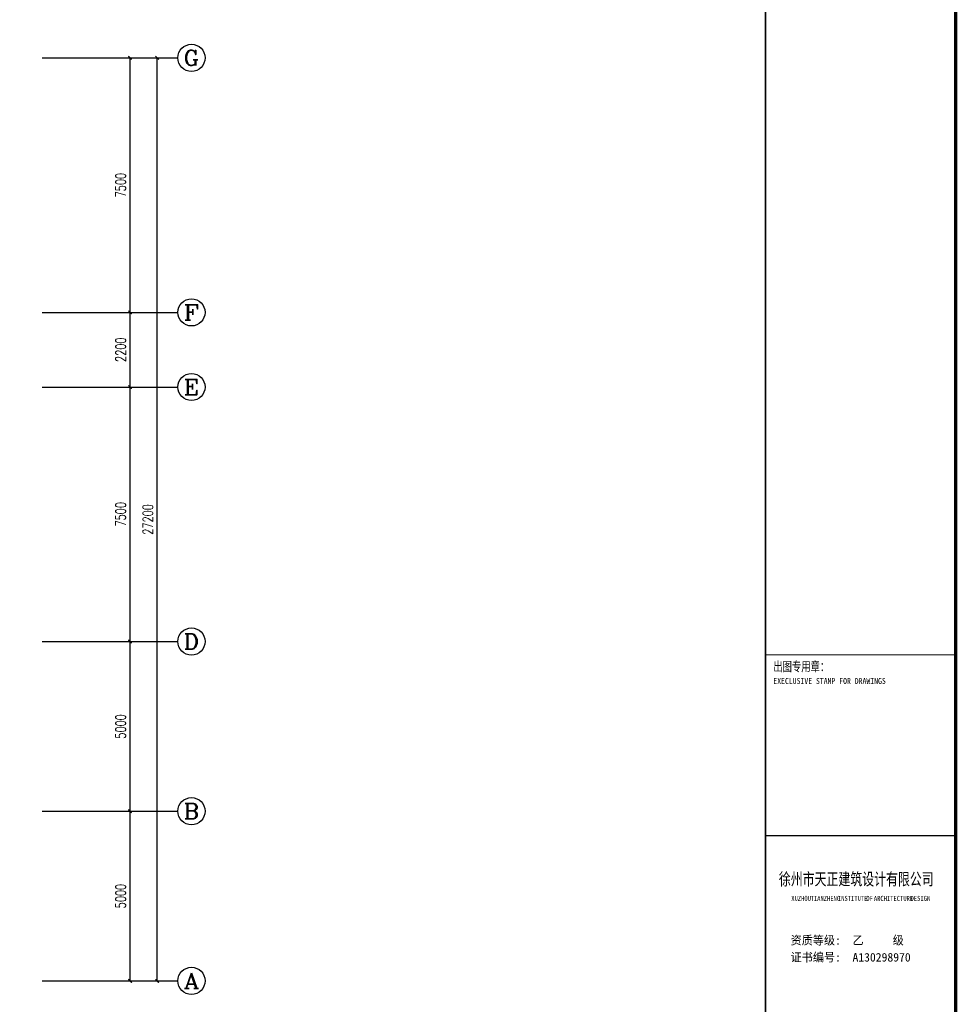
# Model space of a CAD drawing. Extents: x 427948 to 764348, y 274849 to 601549.
# Tile 105 of 212: x 651659 to 679298, y 410954 to 439968. Entities that reach past the tile are written whole.
import ezdxf
from ezdxf.enums import TextEntityAlignment as Align

# ---------------------------------------------------------------- set-up
doc = ezdxf.new("R2010")
doc.units = 0
doc.header["$LTSCALE"] = 1000
doc.header["$MEASUREMENT"] = 0
doc.layers.get('0').update_dxf_attribs({"linetype": 'CONTINUOUS'})
doc.layers.get('Defpoints').update_dxf_attribs({"linetype": 'CONTINUOUS'})
for name, color, linetype in [('AXIS', 3, 'CONTINUOUS'), ('AXIS_TEXT', 7, 'CONTINUOUS'), ('PUB_TITLE', 4, 'CONTINUOUS'), ('SHEET_TEXT', 3, 'CONTINUOUS'), ('TK', 7, 'CONTINUOUS')]:
    doc.layers.add(name, color=color, linetype=linetype)
doc.styles.add('-宋体', font='txt', dxfattribs={"width": 0.8})
doc.styles.add('_TCH_AXIS', font='COMPLEX', dxfattribs={"bigfont": 'GBCBIG'})
doc.styles.add('_TCH_DIM_T3', font='SIMPLEX', dxfattribs={"width": 0.705882, "bigfont": 'GBCBIG'})
doc.styles.add('COMPLEX', font='COMPLEX')
doc.styles.add('TKHZ1', font='txt', dxfattribs={"width": 0.8})
doc.styles.add('黑体', font='simhei.ttf')
doc.dimstyles.new('_TCH_ARCH&&100', dxfattribs={"dimtxt": 297.5, "dimasz": 100, "dimexe": 250, "dimexo": 300, "dimgap": 126.25, "dimtad": 1, "dimdec": 0, "dimzin": 0, "dimdsep": 46, "dimtxsty": '_TCH_DIM_T3', "dimblk": 'ARCHTICK', "dimcen": 0.09, "dimclrt": 7, "dimazin": 2, "dimtfac": 1, "dimtdec": 0, "dimtix": 1, "dimtmove": 2, "dimatfit": 3, "dimfxl": 1, "dimtolj": 1, "dimtzin": 0, "dimarcsym": 0})

# ---------------------------------------------------------------- blocks, each defined once
blk = doc.blocks.new('24')
at = {"color": 4}
blk.add_line((-1110889, 145319), (-1110889, 202719), dxfattribs=at)
at = {"layer": 'PUB_TITLE'}
for p, q in [((-1110889, 145319), (-1110889, 202719)), ((-1116489, 166598), (-1110889, 166598))]:
    blk.add_line(p, q, dxfattribs=at)
at = {"layer": 'PUB_TITLE', "linetype": 'Continuous', "const_width": 100}
blk.add_lwpolyline([(-1191489, 145319), (-1110889, 145319), (-1110889, 202719), (-1191489, 202719)], close=True, dxfattribs=at)
at = {"layer": 'PUB_TITLE'}
for points, const_width in [([(-1116489, 145319), (-1116489, 202719)], 50), ([(-1116489, 171919), (-1110889, 171919)], 29.8), ([(-1116489, 166598), (-1110889, 166598)], 29.8)]:
    blk.add_lwpolyline(points, dxfattribs=dict(at, const_width=const_width))
at = {"layer": 'PUB_TITLE', "linetype": 'Continuous', "const_width": 80}
blk.add_lwpolyline([(-1110889, 145319), (-1110889, 202719)], dxfattribs=at)
at = {"style": '黑体', "width": 0.8}
for s, height, p in [('XUZHOU', 147.9, (-1115733, 164671)), ('TIANZHENG', 147.9, (-1115163, 164671)), ('INSTITUTE', 147.9, (-1114359, 164671)), ('OF', 147.9, (-1113523, 164671)), ('ARCHITECTURE', 147.86, (-1113300, 164671)), ('DESIGN', 147.9, (-1112217, 164671))]:
    blk.add_text(s, height=height, dxfattribs=at).set_placement(p)
at = {"layer": 'SHEET_TEXT', "style": '-宋体', "width": 0.75}
blk.add_text('徐州市天正建筑设计有限公司', height=360, dxfattribs=at).set_placement((-1113817, 165133), align=Align.CENTER)
at = {"layer": 'TK', "style": 'TKHZ1'}
for s, height, width, p in [('出图专用章：', 280, 0.7, (-1116262, 171439)), ('EXECLUSIVE STAMP FOR DRAWINGS', 175, 0.8, (-1116262, 171064))]:
    blk.add_text(s, height=height, dxfattribs=dict(at, width=width)).set_placement(p)
at = {"layer": 'TK', "style": '-宋体'}
for s, p in [('资质等级:  乙     级', (-1115753, 163383)), ('证书编号:  A130298970', (-1115753, 162883))]:
    blk.add_text(s, height=252, dxfattribs=at).set_placement(p)
blk = doc.blocks.new('_ArchTick')
at = {"color": 0, "linetype": 'ByBlock', "const_width": 0.4}
blk.add_lwpolyline([(-0.5, -0.5), (0.5, 0.5)], dxfattribs=at)
blk = doc.blocks.new('*D185')
at = {"layer": 'AXIS', "color": 0, "lineweight": -2}
for p, q in [((652712, 416643), (655162, 416643)), ((654912, 411643), (654912, 416643)), ((652712, 411643), (655162, 411643))]:
    blk.add_line(p, q, dxfattribs=at)
at = {"layer": 'Defpoints', "color": 0}
for p in [(652412, 416643), (654912, 416643), (652412, 411643)]:
    blk.add_point(p, dxfattribs=at)
at = {"layer": 'AXIS', "color": 0, "lineweight": -2, "xscale": 100, "yscale": 100, "zscale": 100}
for p, rotation in [((654912, 416643), 90), ((654912, 411643), 270)]:
    blk.add_blockref('_ArchTick', p, dxfattribs=dict(at, rotation=rotation))
at = {"layer": 'AXIS', "color": 7, "insert": (654637, 414143), "char_height": 297.5, "attachment_point": 5, "rotation": 90, "style": '_TCH_DIM_T3'}
blk.add_mtext('\\A1;5000', dxfattribs=at)
blk = doc.blocks.new('*D186')
at = {"layer": 'AXIS', "color": 0, "lineweight": -2}
for p, q in [((652712, 421643), (655162, 421643)), ((654912, 416643), (654912, 421643)), ((652712, 416643), (655162, 416643))]:
    blk.add_line(p, q, dxfattribs=at)
at = {"layer": 'Defpoints', "color": 0}
for p in [(652412, 421643), (654912, 421643), (652412, 416643)]:
    blk.add_point(p, dxfattribs=at)
at = {"layer": 'AXIS', "color": 0, "lineweight": -2, "xscale": 100, "yscale": 100, "zscale": 100}
for p, rotation in [((654912, 421643), 90), ((654912, 416643), 270)]:
    blk.add_blockref('_ArchTick', p, dxfattribs=dict(at, rotation=rotation))
at = {"layer": 'AXIS', "color": 7, "insert": (654637, 419143), "char_height": 297.5, "attachment_point": 5, "rotation": 90, "style": '_TCH_DIM_T3'}
blk.add_mtext('\\A1;5000', dxfattribs=at)
blk = doc.blocks.new('*D187')
at = {"layer": 'AXIS', "color": 0, "lineweight": -2}
for p, q in [((652712, 429143), (655162, 429143)), ((654912, 421643), (654912, 429143)), ((652712, 421643), (655162, 421643))]:
    blk.add_line(p, q, dxfattribs=at)
at = {"layer": 'Defpoints', "color": 0}
for p in [(652412, 429143), (654912, 429143), (652412, 421643)]:
    blk.add_point(p, dxfattribs=at)
at = {"layer": 'AXIS', "color": 0, "lineweight": -2, "xscale": 100, "yscale": 100, "zscale": 100}
for p, rotation in [((654912, 429143), 90), ((654912, 421643), 270)]:
    blk.add_blockref('_ArchTick', p, dxfattribs=dict(at, rotation=rotation))
at = {"layer": 'AXIS', "color": 7, "insert": (654637, 425393), "char_height": 297.5, "attachment_point": 5, "rotation": 90, "style": '_TCH_DIM_T3'}
blk.add_mtext('\\A1;7500', dxfattribs=at)
blk = doc.blocks.new('*D188')
at = {"layer": 'AXIS', "color": 0, "lineweight": -2}
for p, q in [((652712, 431343), (655162, 431343)), ((654912, 429143), (654912, 431343)), ((652712, 429143), (655162, 429143))]:
    blk.add_line(p, q, dxfattribs=at)
at = {"layer": 'Defpoints', "color": 0}
for p in [(652412, 431343), (654912, 431343), (652412, 429143)]:
    blk.add_point(p, dxfattribs=at)
at = {"layer": 'AXIS', "color": 0, "lineweight": -2, "xscale": 100, "yscale": 100, "zscale": 100}
for p, rotation in [((654912, 431343), 90), ((654912, 429143), 270)]:
    blk.add_blockref('_ArchTick', p, dxfattribs=dict(at, rotation=rotation))
at = {"layer": 'AXIS', "color": 7, "insert": (654637, 430243), "char_height": 297.5, "attachment_point": 5, "rotation": 90, "style": '_TCH_DIM_T3'}
blk.add_mtext('\\A1;2200', dxfattribs=at)
blk = doc.blocks.new('*D189')
at = {"layer": 'AXIS', "color": 0, "lineweight": -2}
for p, q in [((652712, 438843), (655162, 438843)), ((654912, 431343), (654912, 438843)), ((652712, 431343), (655162, 431343))]:
    blk.add_line(p, q, dxfattribs=at)
at = {"layer": 'Defpoints', "color": 0}
for p in [(652412, 438843), (654912, 438843), (652412, 431343)]:
    blk.add_point(p, dxfattribs=at)
at = {"layer": 'AXIS', "color": 0, "lineweight": -2, "xscale": 100, "yscale": 100, "zscale": 100}
for p, rotation in [((654912, 438843), 90), ((654912, 431343), 270)]:
    blk.add_blockref('_ArchTick', p, dxfattribs=dict(at, rotation=rotation))
at = {"layer": 'AXIS', "color": 7, "insert": (654637, 435093), "char_height": 297.5, "attachment_point": 5, "rotation": 90, "style": '_TCH_DIM_T3'}
blk.add_mtext('\\A1;7500', dxfattribs=at)
blk = doc.blocks.new('*D190')
at = {"layer": 'AXIS', "color": 0, "lineweight": -2}
for p, q in [((652712, 438843), (655962, 438843)), ((655712, 411643), (655712, 438843)), ((652712, 411643), (655962, 411643))]:
    blk.add_line(p, q, dxfattribs=at)
at = {"layer": 'Defpoints', "color": 0}
for p in [(652412, 438843), (655712, 438843), (652412, 411643)]:
    blk.add_point(p, dxfattribs=at)
at = {"layer": 'AXIS', "color": 0, "lineweight": -2, "xscale": 100, "yscale": 100, "zscale": 100}
for p, rotation in [((655712, 438843), 90), ((655712, 411643), 270)]:
    blk.add_blockref('_ArchTick', p, dxfattribs=dict(at, rotation=rotation))
at = {"layer": 'AXIS', "color": 7, "insert": (655437, 425243), "char_height": 297.5, "attachment_point": 5, "rotation": 90, "style": '_TCH_DIM_T3'}
blk.add_mtext('\\A1;27200', dxfattribs=at)
blk = doc.blocks.new('_AXISO')
blk.add_circle((0, 0), 0.5)
at = {"layer": 'AXIS_TEXT', "style": 'COMPLEX', "width": 1.041667}
blk.add_attdef('A', text='', height=0.56, dxfattribs=at).set_placement((-0.25, -0.28), (0.25, -0.28), align=Align.FIT)

msp = doc.modelspace()

# ---------------------------------------------------------------- linework, layer by layer
at = {"layer": 'AXIS'}
for p, q in [((652321.9, 438843.3), (656321.9, 438843.3)), ((652321.9, 431343.3), (656321.9, 431343.3)), ((652321.9, 429143.3), (656321.9, 429143.3)), ((652321.9, 421643.3), (656321.9, 421643.3)), ((652321.9, 416643.3), (656321.9, 416643.3)), ((652321.9, 411643.3), (656321.9, 411643.3))]:
    msp.add_line(p, q, dxfattribs=at)

# ---------------------------------------------------------------- block references
msp.add_blockref('24', (1790136.9, 249330.5))
ref = msp.add_blockref('_AXISO', (656721.9, 438843.3), dxfattribs=dict(at, xscale=800, yscale=800, zscale=800))
ref.add_attrib('A', 'G', dxfattribs={"layer": 'AXIS_TEXT', "height": 452.5, "style": '_TCH_AXIS', "width": 1.166667}).set_placement((656495.6, 438617), (656948.1, 438617), align=Align.FIT)
ref = msp.add_blockref('_AXISO', (656721.9, 431343.3), dxfattribs=dict(at, xscale=800, yscale=800, zscale=800))
ref.add_attrib('A', 'F', dxfattribs={"layer": 'AXIS_TEXT', "height": 452.5, "style": '_TCH_AXIS', "width": 1.3125}).set_placement((656495.6, 431117), (656948.1, 431117), align=Align.FIT)
ref = msp.add_blockref('_AXISO', (656721.9, 429143.3), dxfattribs=dict(at, xscale=800, yscale=800, zscale=800))
ref.add_attrib('A', 'E', dxfattribs={"layer": 'AXIS_TEXT', "height": 452.5, "style": '_TCH_AXIS', "width": 1.3125}).set_placement((656495.6, 428917), (656948.1, 428917), align=Align.FIT)
ref = msp.add_blockref('_AXISO', (656721.9, 421643.3), dxfattribs=dict(at, xscale=800, yscale=800, zscale=800))
ref.add_attrib('A', 'D', dxfattribs={"layer": 'AXIS_TEXT', "height": 452.5, "style": '_TCH_AXIS', "width": 1.235294}).set_placement((656495.6, 421417), (656948.1, 421417), align=Align.FIT)
ref = msp.add_blockref('_AXISO', (656721.9, 416643.3), dxfattribs=dict(at, xscale=800, yscale=800, zscale=800))
ref.add_attrib('A', 'B', dxfattribs={"layer": 'AXIS_TEXT', "height": 452.5, "style": '_TCH_AXIS', "width": 1.235294}).set_placement((656495.6, 416417), (656948.1, 416417), align=Align.FIT)
ref = msp.add_blockref('_AXISO', (656721.9, 411643.3), dxfattribs=dict(at, xscale=800, yscale=800, zscale=800))
ref.add_attrib('A', 'A', dxfattribs={"layer": 'AXIS_TEXT', "height": 452.5, "style": '_TCH_AXIS', "width": 1.166667}).set_placement((656495.6, 411417), (656948.1, 411417), align=Align.FIT)

# ---------------------------------------------------------------- dimensions: what is measured, and where the dimension line sits
for p1, p2, distance, picture, middle in [((652412.3, 431343.3), (652412.3, 438843.3), -2500, '*D189', (654637.3, 435093.3)), ((652412.3, 411643.3), (652412.3, 438843.3), -3300, '*D190', (655437.3, 425243.3)), ((652412.3, 429143.3), (652412.3, 431343.3), -2500, '*D188', (654637.3, 430243.3)), ((652412.3, 421643.3), (652412.3, 429143.3), -2500, '*D187', (654637.3, 425393.3)), ((652412.3, 416643.3), (652412.3, 421643.3), -2500, '*D186', (654637.3, 419143.3)), ((652412.3, 411643.3), (652412.3, 416643.3), -2500, '*D185', (654637.3, 414143.3))]:
    dim = msp.add_aligned_dim(p1=p1, p2=p2, distance=distance, dimstyle='_TCH_ARCH&&100', dxfattribs=at)
    dim.commit()
    dim.dimension.update_dxf_attribs({"geometry": picture, "text_midpoint": middle})

doc.saveas('drawing.dxf')
